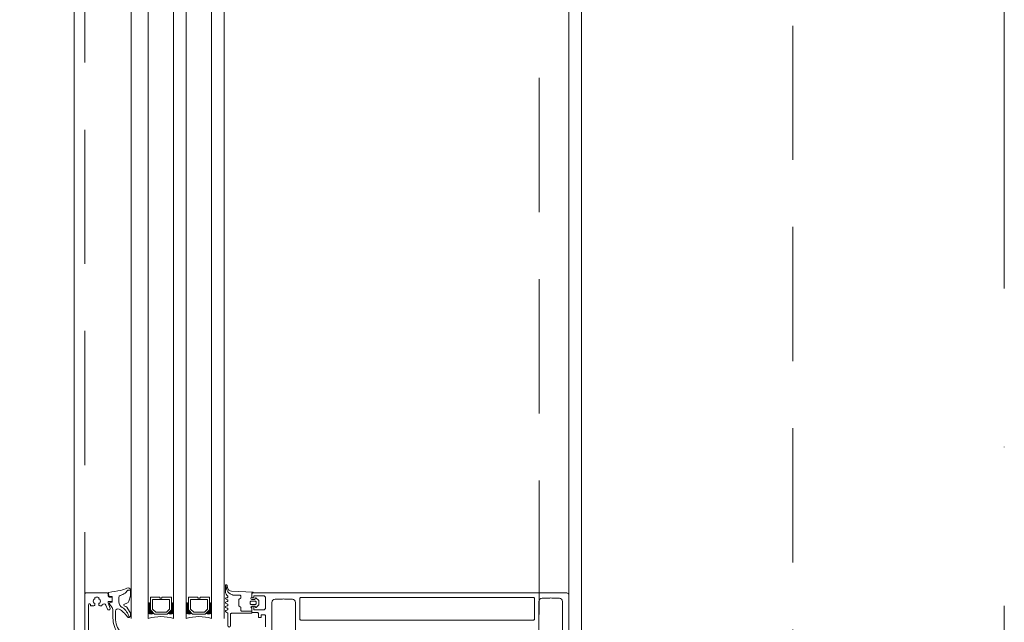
# Model space of a CAD drawing. Header units: millimetres. Extents: x 213386 to 459888, y 74252 to 208052.
# Tile 174 of 256: x 373011 to 373477, y 185076 to 185361. Entities that reach past the tile are written whole.
import ezdxf

# ---------------------------------------------------------------- set-up
doc = ezdxf.new("R2010")
doc.units = ezdxf.units.MM
doc.linetypes.add('CK_Čerchovaná 50', pattern=[6, 3, -1.5, 0, -1.5])
doc.linetypes.add('ČÁRKOVANÁ', pattern=[19.05, 12.7, -6.35])
doc.layers.get('Defpoints').update_dxf_attribs({"color": 255, "lineweight": 0})
for name, color, linetype, lineweight in [('FASÁDA DETAILNÍ', 255, 'Continuous', 0), ('NOVA', 255, 'Continuous', 0), ('TENKA', 255, 'Continuous', 0)]:
    doc.layers.add(name, color=color, linetype=linetype, lineweight=lineweight)
doc.styles.add('CS-ROMANS', font='romans.shx', dxfattribs={"width": 0.75, "oblique": 5})
doc.dimstyles.new('A_KÓTA_50', dxfattribs={"dimtxt": 110, "dimasz": 2, "dimexe": 100, "dimexo": 1500, "dimgap": 40, "dimtad": 1, "dimrnd": 1, "dimdsep": 46, "dimtxsty": 'CS-ROMANS', "dimblk": 'KOT_CARA20', "dimcen": 45, "dimse1": 1, "dimse2": 1, "dimclrd": 256, "dimclre": 256, "dimclrt": 256, "dimadec": 0, "dimazin": 0, "dimtfac": 1, "dimtix": 1, "dimtmove": 2, "dimatfit": 3, "dimldrblk": 'OBLIQUE', "dimfxl": 100, "dimtolj": 1, "dimarcsym": 0})

# ---------------------------------------------------------------- blocks, each defined once
blk = doc.blocks.new('284336')
for points in [[(-0.7, -9.6), (-10, -9.6, 0.414511), (-10.51, -10.11), (-10.51, -15.51, -1), (-11.69, -15.51), (-11.69, -9.6), (-12.69, -8.95, -0.668884), (-12.6, -8.23), (-11.99, -8.01, 0.766384), (-11.99, -7.21), (-12.6, -6.99, -0.76831), (-12.6, -6.23), (-11.99, -6.01, 0.766384), (-11.99, -5.21), (-12.6, -4.99, -0.76831), (-12.6, -4.23), (-11.99, -4.01, 0.766384), (-11.99, -3.21), (-12.6, -2.99, -0.877523), (-12.5, -2.22), (-12.1, -2.22, 0.698129), (-11.83, -1.5, -0.220231), (-12.89, 0.78), (-12.89, 3.45, -0.157143), (-12.82, 3.68), (-12.69, 3.42, -0.067482), (-12.48, 2.53, 0.393136), (-8.66, -1.02), (-6.1, -1.02, -0.414214), (-5.61, -1.51), (-5.61, -2.22, -0.267949), (-5.85, -2.65), (-6.35, -2.93, 0.267949), (-6.61, -3.38), (-6.61, -5.84, 0.267949), (-6.35, -6.29), (-5.85, -6.57, -0.267949), (-5.61, -7), (-5.61, -8.11, 0.414215), (-5.1, -8.62), (-0.41, -8.62), (-0.41, -9.31, -0.414212), (-0.7, -9.6)], [(-0.41, 0), (-0.41, -2, 0.990243), (-0.4, -3.02), (0.9, -3.02, 0.414214), (1.21, -2.71), (1.21, -2.61, -0.668123), (1.71, -2.4), (2.75, -3.45, -0.199004), (2.89, -3.79), (2.89, -5.43, -0.199038), (2.75, -5.77), (1.71, -6.82, -0.668191), (1.21, -6.61), (1.21, -6.51, 0.414214), (0.9, -6.2), (-0.4, -6.2, 0.990269), (-0.41, -7.22), (-0.41, -8.6), (-5.1, -8.6, -0.414215), (-5.59, -8.11), (-5.59, -7, 0.267949), (-5.84, -6.56), (-6.34, -6.27, -0.267949), (-6.59, -5.84), (-6.59, -3.38, -0.267949), (-6.34, -2.95), (-5.84, -2.66, 0.267949), (-5.59, -2.22), (-5.59, -1.51, 0.414214), (-6.1, -1), (-8.66, -1, -0.393156), (-12.46, 2.53, 0.067572), (-12.67, 3.43), (-12.8, 3.7, -0.637545), (-12.12, 3.53), (-11.92, 2.53, 0.344315), (-10.06, 0.91), (0, 0.38, -0.406913), (0.39, 0), (-0.41, 0)], [(1.7, -4.31, 0.414235), (1.2, -3.81), (-0.7, -3.81, 0.414214), (-1.2, -4.31), (-1.2, -4.91, 0.414214), (-0.7, -5.41), (1.2, -5.41, 0.414235), (1.7, -4.91), (1.7, -4.31)]]:
    blk.add_lwpolyline(points, format="xyb", close=True)
blk = doc.blocks.new('433270')
blk.add_lwpolyline([(1, 0, 0.414364), (0, -1), (0, -1.4, 0.255924), (0.23, -1.83, -0.547723), (0.23, -3.17, 0.255924), (0, -3.6), (0, -14.6, 0.414214), (0.3, -14.9), (1.2, -14.9, 0.414214), (1.7, -14.4), (1.7, -10.3, -0.414214), (2, -10), (6, -10, 0.414248), (7, -9), (7, -7.7, 0.414179), (6.5, -7.2), (5.7, -7.2, 0.414232), (5.4, -7.5), (5.4, -8.2, -0.414198), (5.1, -8.5), (2.8, -8.5, -0.414204), (1.8, -7.5), (1.8, -4.49, -0.147432), (1.97, -3.94, 0.147461), (2.4, -2.5), (2.4, -2.3, -0.414214), (2.9, -1.8), (21.87, -1.8, -0.668178), (22.22, -2.65), (22.16, -2.72, 1), (21.59, -3.29), (21.52, -3.35, 0.198912), (21.38, -3.71), (21.38, -4.05, 0.414214), (22.08, -4.75), (22.38, -4.75, 0.576988), (22.64, -4.3, -0.311246), (24.56, -4.3, 0.576988), (24.82, -4.75), (25.3, -4.75, -0.260065), (25.3, -6.65), (24.82, -6.65, 0.576988), (24.56, -7.1, -0.311246), (22.64, -7.1, 0.576988), (22.38, -6.65), (22.08, -6.65, 0.414214), (21.38, -7.35), (21.38, -7.61, 0.267949), (21.63, -8.04), (21.89, -8.2, -0.637047), (21.73, -10), (19.83, -10.7, 0.315299), (19.5, -11.17), (19.5, -11.49, 0.520567), (20.17, -11.96), (22.83, -10.99, -0.520567), (23.5, -11.46), (23.5, -12.5, 0.414062), (24, -13), (25, -13, 0.414186), (25.5, -12.5), (25.5, -11.5, -0.414182), (26, -11), (27, -11, 0.414214), (27.5, -10.5), (27.5, -0.5, 0.414214), (27, 0), (1, 0)], format="xyb", close=True)
blk = doc.blocks.new('284325')
for points in [[(0.84, -5.23, -0.560316), (0.94, -4.73), (1.94, -4.36, 0.3153), (2.14, -4.08), (2.14, -1.89, 0.451558), (1.8, -1.59), (0.9, -1.7, -0.399586), (0.57, -1.46), (0.3, -0.07, -0.415977), (0.53, 0.29, 0.024107), (6.15, 1.24, 0.076636), (8.99, 2.34, -0.577615), (10.79, 1.3), (10.02, 1.37, 0.283171), (9.08, 0.9, -0.168429), (7.07, -0.74), (5.9, -1.16, 0.315302), (5.24, -2.1), (5.24, -4.21, 0.269719), (6.76, -6.82, -0.194797), (10.18, -11.53, -0.342663), (9.17, -11.17, 0.119207), (5.43, -7.59, 0.578571), (3.63, -8.62), (3.63, -11.77, 0.176415), (6.16, -18.72, -1), (5.24, -19.49, -0.176415), (2.43, -11.77), (2.43, -8.89, 0.208286), (0.84, -5.23)], [(8.95, -6.65), (10.32, -8.78, -0.134555), (10.79, -10.63, -0.339795), (10.19, -11.53, 0.194788), (6.76, -6.81, -0.269736), (5.25, -4.21), (5.25, -2.1, -0.315302), (5.9, -1.17), (7.07, -0.74, 0.168429), (9.09, 0.89, -0.283167), (10.01, 1.36), (10.79, 1.29), (10.79, -0.74, -0.070852), (10.71, -1.3), (9.95, -3.93, -0.241839), (9.08, -4.83), (7.93, -5.22, 0.836024), (8.08, -6.19), (8.11, -6.19, -0.255349), (8.95, -6.65)]]:
    blk.add_lwpolyline(points, format="xyb", close=True)
blk = doc.blocks.new('A$C29162560')
at = {"layer": 'FASÁDA DETAILNÍ'}
for p, q in [((-706, -14956.5), (-706, -16856.25)), ((-913, -16854.5), (-913, -15891.89)), ((-905, -15891.89), (-905, -16854.5)), ((-893, -16854.5), (-893, -15891.89)), ((-887, -15891.89), (-887, -16854.5)), ((-875, -16854.5), (-875, -15891.89)), ((-869, -15891.89), (-869, -16854.5))]:
    blk.add_line(p, q, dxfattribs=at)
for points in [[(25640, -21740), (-940, -21740), (-940, 1940), (25640, 1940)], [(25400, -21500), (-700, -21500), (-700, 1700), (25400, 1700)], [(-894, -16844.5), (-894, -16850.5), (-896, -16852.5), (-902, -16852.5), (-904, -16850.5), (-904, -16844.5), (-899.5, -16844.5), (-899.5, -16845), (-898.5, -16845), (-898.5, -16844.5)], [(-903, -16845.5), (-895, -16845.5), (-895, -16850.09), (-896.41, -16851.5), (-901.45, -16851.5), (-903, -16850.09)], [(-876, -16844.5), (-876, -16850.5), (-878, -16852.5), (-884, -16852.5), (-886, -16850.5), (-886, -16844.5), (-881.5, -16844.5), (-881.5, -16845), (-880.5, -16845), (-880.5, -16844.5)], [(-885, -16845.5), (-877, -16845.5), (-877, -16850.09), (-878.41, -16851.5), (-883.45, -16851.5), (-885, -16850.09)]]:
    blk.add_lwpolyline(points, close=True, dxfattribs=at)
at = {"layer": 'FASÁDA DETAILNÍ', "linetype": 'ČÁRKOVANÁ', "ltscale": 5}
for points in [[(25635, -21735), (-935, -21735), (-935, 1935), (25635, 1935)], [(25420, -21520), (-720, -21520), (-720, 1720), (25420, 1720)], [(25300, -21400), (-600, -21400), (-600, 1600), (25300, 1600)]]:
    blk.add_lwpolyline(points, close=True, dxfattribs=at)
at = {"layer": 'FASÁDA DETAILNÍ'}
for points in [[(-846.5, -16865.36), (-846.5, -16846.99, -0.414214), (-845, -16845.49), (-841.5, -16845.49, -0.399985), (-840.5, -16845.49), (-836.8, -16845.49, -0.414214), (-835.3, -16846.99), (-835.3, -16865.36, 0.13165)], [(-720.2, -16865.35), (-720.2, -16846.49, -0.414232), (-718.7, -16844.99), (-714.99, -16844.99, -0.399985), (-713.99, -16844.99), (-710.5, -16844.99, -0.414232), (-709, -16846.49), (-709, -16865.35, 0.116937)], [(-706, -16869), (-706, -16843.5, 0.414214), (-707, -16842.5), (-707, -16842.5), (-855.5, -16842.5, 0.414214), (-856, -16843), (-856, -16844.3, 0.41422), (-855.5, -16844.8), (-855, -16844.8), (-855, -16843.8), (-850.5, -16843.8, -0.414214), (-849.5, -16844.8), (-849.5, -16849.5, -0.414214), (-850.5, -16850.5), (-855, -16850.5), (-855, -16848.8), (-855.5, -16848.8, 0.414201), (-856, -16849.3), (-856, -16851.3, 0.414214), (-855.5, -16851.8), (-853.36, -16851.8, -0.414214), (-852.86, -16852.3), (-852.86, -16854.1), (-851.61, -16854.1), (-851.61, -16852.9), (-849.8, -16852.9, -0.414214), (-849.5, -16853.2), (-849.5, -16858.5, -0.414167)]]:
    blk.add_lwpolyline(points, format="xyb", dxfattribs=at)
blk.add_lwpolyline([(-832.8, -16844.6), (-722.7, -16844.6, -0.414214), (-722.2, -16845.1), (-722.2, -16854.8, -0.414214), (-722.7, -16855.3), (-832.8, -16855.3, -0.414214), (-833.3, -16854.8), (-833.3, -16845.1, -0.414214), (-832.8, -16844.6)], format="xyb", close=True, dxfattribs=at)
for centre, radius, start, end in [((-904.5, -16846.64), 0.596, 213.0366, 326.9634), ((-904.5, -16846.93), 0.596, 213.0366, 326.9634), ((-904.5, -16847.22), 0.596, 213.0366, 326.9634), ((-904.5, -16847.51), 0.596, 213.0366, 326.9634), ((-904.5, -16847.81), 0.596, 213.0366, 326.9634), ((-904.5, -16848.1), 0.596, 213.0366, 326.9634), ((-893.5, -16846.64), 0.596, 213.0366, 326.9634), ((-893.5, -16846.93), 0.596, 213.0366, 326.9634), ((-893.5, -16847.22), 0.596, 213.0366, 326.9634), ((-893.5, -16847.51), 0.596, 213.0366, 326.9634), ((-893.5, -16847.81), 0.596, 213.0366, 326.9634), ((-893.5, -16848.1), 0.596, 213.0366, 326.9634), ((-886.5, -16846.64), 0.596, 213.0366, 326.9634), ((-886.5, -16846.93), 0.596, 213.0366, 326.9634), ((-886.5, -16847.22), 0.596, 213.0366, 326.9634), ((-886.5, -16847.51), 0.596, 213.0366, 326.9634), ((-886.5, -16847.81), 0.596, 213.0366, 326.9634), ((-886.5, -16848.1), 0.596, 213.0366, 326.9634), ((-875.5, -16846.64), 0.596, 213.0366, 326.9634), ((-875.5, -16846.93), 0.596, 213.0366, 326.9634), ((-875.5, -16847.22), 0.596, 213.0366, 326.9634), ((-875.5, -16847.51), 0.596, 213.0366, 326.9634), ((-875.5, -16847.81), 0.596, 213.0366, 326.9634), ((-875.5, -16848.1), 0.596, 213.0366, 326.9634), ((-904.5, -16848.39), 0.596, 213.0366, 326.9634), ((-904.5, -16848.68), 0.596, 213.0366, 326.9634), ((-904.5, -16848.98), 0.596, 213.0366, 326.9634), ((-904.5, -16849.27), 0.596, 213.0366, 326.9634), ((-904.5, -16849.56), 0.596, 213.0366, 326.9634), ((-904.5, -16849.85), 0.596, 213.0366, 326.9634), ((-904.5, -16850.15), 0.596, 213.0366, 326.9634), ((-904.36, -16850.16), 0.879, 223.5036, 316.0051), ((-904.21, -16850.07), 1.26, 231.5004, 308.0344), ((-904.08, -16849.91), 1.71, 237.3143, 302.7051), ((-903.93, -16849.66), 2.25, 241.5972, 298.4727), ((-903.76, -16849.32), 2.9, 244.7048, 294.6933), ((-903.65, -16848.95), 3.55, 247.591, 292.7062), ((-894.35, -16848.95), 3.55, 247.2938, 292.409), ((-894.24, -16849.32), 2.9, 245.3067, 295.2952), ((-894.07, -16849.66), 2.25, 241.5273, 298.4028), ((-893.92, -16849.91), 1.71, 237.2949, 302.6857), ((-893.79, -16850.07), 1.26, 231.9656, 308.4996), ((-893.64, -16850.16), 0.879, 223.9949, 316.4964), ((-893.5, -16848.39), 0.596, 213.0366, 326.9634), ((-893.5, -16848.68), 0.596, 213.0366, 326.9634), ((-893.5, -16848.98), 0.596, 213.0366, 326.9634), ((-893.5, -16849.27), 0.596, 213.0366, 326.9634), ((-893.5, -16849.56), 0.596, 213.0366, 326.9634), ((-893.5, -16849.85), 0.596, 213.0366, 326.9634), ((-893.5, -16850.15), 0.596, 213.0366, 326.9634), ((-886.5, -16848.39), 0.596, 213.0366, 326.9634), ((-886.5, -16848.68), 0.596, 213.0366, 326.9634), ((-886.5, -16848.98), 0.596, 213.0366, 326.9634), ((-886.5, -16849.27), 0.596, 213.0366, 326.9634), ((-886.5, -16849.56), 0.596, 213.0366, 326.9634), ((-886.5, -16849.85), 0.596, 213.0366, 326.9634), ((-886.5, -16850.15), 0.596, 213.0366, 326.9634), ((-886.36, -16850.16), 0.879, 223.5036, 316.0051), ((-886.21, -16850.07), 1.26, 231.5004, 308.0344), ((-886.08, -16849.91), 1.71, 237.3143, 302.7051), ((-885.93, -16849.66), 2.25, 241.5972, 298.4727), ((-885.76, -16849.32), 2.9, 244.7048, 294.6933), ((-885.65, -16848.95), 3.55, 247.591, 292.7062), ((-876.35, -16848.95), 3.55, 247.2938, 292.409), ((-876.24, -16849.32), 2.9, 245.3067, 295.2952), ((-876.07, -16849.66), 2.25, 241.5273, 298.4028), ((-875.92, -16849.91), 1.71, 237.2949, 302.6857), ((-875.79, -16850.07), 1.26, 231.9656, 308.4996), ((-875.64, -16850.16), 0.879, 223.9949, 316.4964), ((-875.5, -16848.39), 0.596, 213.0366, 326.9634), ((-875.5, -16848.68), 0.596, 213.0366, 326.9634), ((-875.5, -16848.98), 0.596, 213.0366, 326.9634), ((-875.5, -16849.27), 0.596, 213.0366, 326.9634), ((-875.5, -16849.56), 0.596, 213.0366, 326.9634), ((-875.5, -16849.85), 0.596, 213.0366, 326.9634), ((-875.5, -16850.15), 0.596, 213.0366, 326.9634), ((-899, -16876.39), 22.7, 74.6728, 105.3272), ((-881, -16876.39), 22.7, 74.6728, 105.3272)]:
    blk.add_arc(centre, radius, start, end, dxfattribs=at)
for name, p in [('284336', (-855.59, -16842.5)), ('284325', (-924.14, -16842.5))]:
    blk.add_blockref(name, p, dxfattribs=at)
at = {"layer": 'FASÁDA DETAILNÍ', "rotation": 90}
blk.add_blockref('433270', (-935, -16870), dxfattribs=at)
blk = doc.blocks.new('KOT_CARA20')
for p, q in [((0, 20), (0, -20)), ((0, 0), (14.14, 14.14)), ((0, 0), (-14.14, -14.14))]:
    blk.add_line(p, q)
blk = doc.blocks.new('*D3950')
at = {"lineweight": -2, "transparency": 16777216}
blk.add_line((373745.55, 181384.15), (373745.55, 202680.15), dxfattribs=at)
at = {"layer": 'Defpoints', "color": 0, "transparency": 16777216}
for p in [(373428.86, 202682.15), (373745.55, 202682.15), (373010.82, 181382.15)]:
    blk.add_point(p, dxfattribs=at)
at = {"lineweight": -2, "transparency": 16777216, "xscale": 2, "yscale": 2, "zscale": 2}
for p, rotation in [((373745.55, 202682.15), 90), ((373745.55, 181382.15), 270)]:
    blk.add_blockref('KOT_CARA20', p, dxfattribs=dict(at, rotation=rotation))
at = {"transparency": 16777216, "insert": (373643.05, 192725.83), "char_height": 110, "attachment_point": 5, "rotation": 90, "style": 'CS-ROMANS'}
blk.add_mtext('\\A1;21300', dxfattribs=at)
blk = doc.blocks.new('_OBLIQUE')
at = {"color": 0, "linetype": 'ByBlock', "ltscale": 15}
blk.add_line((-0.5, -0.5), (0.5, 0.5), dxfattribs=at)

msp = doc.modelspace()

# ---------------------------------------------------------------- linework, layer by layer
at = {"layer": 'TENKA', "linetype": 'CK_Čerchovaná 50', "ltscale": 50}
msp.add_line((373476.638, 180432.154), (373476.638, 203632.154), dxfattribs=at)

# ---------------------------------------------------------------- block references
at = {"layer": 'NOVA'}
msp.add_blockref('A$C29162560', (373976.638, 201932.154), dxfattribs=at)

# ---------------------------------------------------------------- dimensions: what is measured, and where the dimension line sits
dim = msp.add_linear_dim(base=(373745.548, 202682.154), p1=(373010.825, 181382.154), p2=(373428.861, 202682.154), angle=90, dimstyle='A_KÓTA_50')
dim.commit()
dim.dimension.update_dxf_attribs({"geometry": '*D3950', "text_midpoint": (373643.048, 192725.83), "dimtype": 160})

doc.saveas('drawing.dxf')
